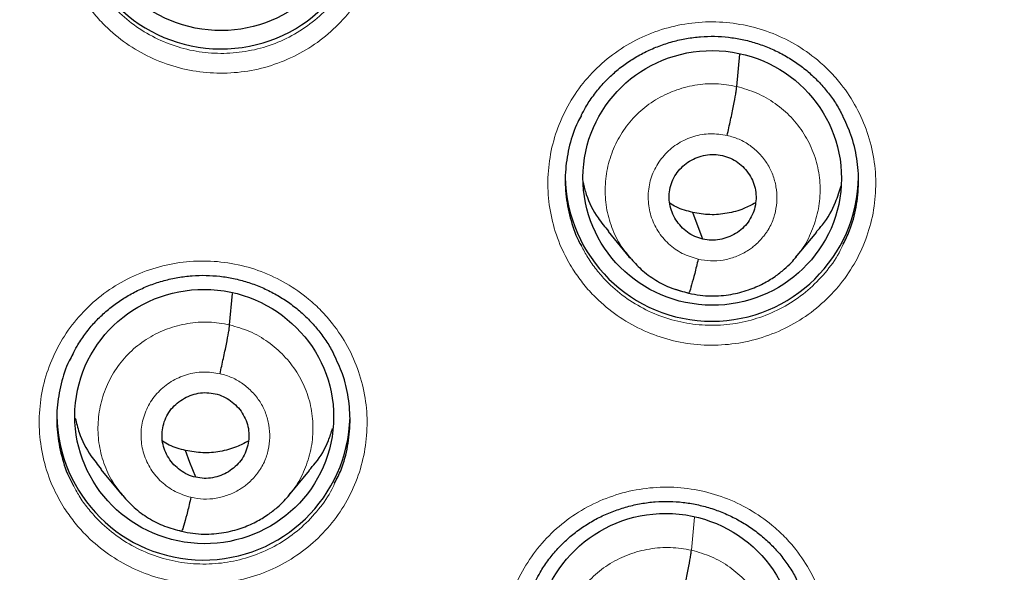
# Model space of a CAD drawing. Header units: millimetres. Extents: x 8 to 2427, y 12 to 2587.
# Tile 124 of 153: x 1083.99 to 1095.4, y 1852.55 to 1858.95. Entities that reach past the tile are written whole.
import ezdxf

# ---------------------------------------------------------------- set-up
doc = ezdxf.new("R2010")
doc.units = ezdxf.units.MM

msp = doc.modelspace()

# ---------------------------------------------------------------- linework, layer by layer
at = {"color": 7, "linetype": 'Continuous', "lineweight": 30}
for p, q in [((1092.303, 1858.176), (1092.337, 1858.55)), ((1090.811, 1856.494), (1091.057, 1856.199)), ((1092.985, 1856.193), (1093.23, 1856.487)), ((1091.049, 1856.208), (1091.065, 1856.192)), ((1091.067, 1856.195), (1091.061, 1856.202)), ((1086.424, 1855.413), (1086.457, 1855.779)), ((1084.931, 1853.737), (1085.177, 1853.441)), ((1087.106, 1853.432), (1087.351, 1853.726)), ((1085.17, 1853.45), (1085.185, 1853.434)), ((1085.187, 1853.436), (1085.181, 1853.444))]:
    msp.add_line(p, q, dxfattribs=at)
at = {"color": 252, "linetype": 'Continuous', "lineweight": 0}
for p, q in [((1091.086, 1856.17), (1091.067, 1856.195)), ((1091.742, 1855.778), (1091.598, 1855.826)), ((1085.207, 1853.412), (1085.187, 1853.436)), ((1091.778, 1852.803), (1091.812, 1853.183)), ((1085.863, 1853.019), (1085.719, 1853.066))]:
    msp.add_line(p, q, dxfattribs=at)
at = {"color": 7, "linetype": 'Continuous', "lineweight": 30, "flags": 128}
for points in [[(1091.909, 1856.407), (1091.843, 1856.581), (1091.792, 1856.717)], [(1086.03, 1853.647), (1085.964, 1853.82), (1085.913, 1853.957)]]:
    msp.add_lwpolyline(points, dxfattribs=at)
at = {"color": 252, "linetype": 'Continuous', "lineweight": 0}
msp.add_arc((1095.245, 1842.664), 25.455, 359.5944, 180.1892, dxfattribs=at)
at = {"color": 7, "linetype": 'Continuous', "lineweight": 30}
for centre, start, end in [((1086.324, 1860.312), 180.8414, 358.5018), ((1092.014, 1857.156), 180.8334, 359.1666), ((1086.12, 1854.388), 180.8422, 358.4186)]:
    msp.add_arc(centre, 1.7, start, end, dxfattribs=at)
for centre, major_axis, ratio in [((1086.317, 1860.3), (1.493, -0.143), 0.983577), ((1092.018, 1857.117), (1.496, -0.083), 0.984989), ((1086.129, 1854.351), (1.492, -0.158), 0.982101), ((1091.481, 1851.757), (1.494, -0.079), 0.983231)]:
    msp.add_ellipse(centre, major_axis=major_axis, ratio=ratio, dxfattribs=at)
at = {"color": 252, "linetype": 'Continuous', "lineweight": 0}
for points, knots in [([(1095.404, 1891.756), (1094.012, 1891.721), (1091.229, 1891.651), (1087.086, 1891.088), (1083.008, 1890.193), (1079.028, 1888.94), (1075.175, 1887.349), (1071.481, 1885.43), (1067.975, 1883.198), (1064.683, 1880.67), (1061.632, 1877.866), (1058.845, 1874.808), (1056.344, 1871.521), (1054.149, 1868.03), (1052.277, 1864.361), (1050.743, 1860.545), (1049.559, 1856.61), (1048.731, 1852.588), (1048.281, 1848.511), (1048.164, 1844.803), (1048.36, 1842.474), (1048.441, 1841.507)], [0, 0, 0, 0, 0.053447, 0.106895, 0.160342, 0.213789, 0.267237, 0.320684, 0.374131, 0.427578, 0.481026, 0.534473, 0.58792, 0.641368, 0.694815, 0.748262, 0.80171, 0.855157, 0.908604, 0.962052, 1, 1, 1, 1]), ([(1084.714, 1859.209), (1084.672, 1859.281), (1084.576, 1859.445), (1084.477, 1859.725), (1084.419, 1860.037), (1084.417, 1860.355), (1084.468, 1860.668), (1084.573, 1860.968), (1084.726, 1861.247), (1084.926, 1861.496), (1085.164, 1861.709), (1085.436, 1861.878), (1085.732, 1862), (1086.045, 1862.071), (1086.366, 1862.09), (1086.686, 1862.055), (1086.995, 1861.968), (1087.285, 1861.83), (1087.516, 1861.67), (1087.691, 1861.507), (1087.849, 1861.328), (1088.003, 1861.094), (1088.131, 1860.803), (1088.207, 1860.494), (1088.231, 1860.177), (1088.199, 1859.861), (1088.115, 1859.555), (1087.979, 1859.267), (1087.797, 1859.006), (1087.572, 1858.78), (1087.312, 1858.593), (1087.024, 1858.453), (1086.716, 1858.361), (1086.397, 1858.324), (1086.076, 1858.338), (1085.762, 1858.406), (1085.463, 1858.525), (1085.189, 1858.692), (1084.979, 1858.874), (1084.823, 1859.05), (1084.75, 1859.156), (1084.714, 1859.209)], [0, 0, 0, 0, 0.021222, 0.048085, 0.074948, 0.10181, 0.128672, 0.155526, 0.18238, 0.209222, 0.236065, 0.262896, 0.289728, 0.316555, 0.343382, 0.370213, 0.397043, 0.423884, 0.450724, 0.46749, 0.484256, 0.511119, 0.537982, 0.564845, 0.591707, 0.618568, 0.645428, 0.672278, 0.699129, 0.725967, 0.752806, 0.779635, 0.806465, 0.833292, 0.860119, 0.886953, 0.913786, 0.94063, 0.967474, 0.983737, 1, 1, 1, 1]), ([(1084.812, 1859.483), (1084.836, 1859.437), (1084.886, 1859.34), (1084.985, 1859.205), (1085.123, 1859.047), (1085.311, 1858.884), (1085.556, 1858.735), (1085.823, 1858.628), (1086.104, 1858.567), (1086.392, 1858.554), (1086.677, 1858.588), (1086.953, 1858.669), (1087.21, 1858.795), (1087.443, 1858.962), (1087.642, 1859.165), (1087.777, 1859.347), (1087.83, 1859.465), (1087.845, 1859.497)], [0, 0, 0, 0, 0.041473, 0.087637, 0.133801, 0.210005, 0.286209, 0.362369, 0.438529, 0.514675, 0.590821, 0.666971, 0.743121, 0.819297, 0.895474, 0.971686, 1, 1, 1, 1]), ([(1090.403, 1856.058), (1090.362, 1856.129), (1090.267, 1856.292), (1090.169, 1856.57), (1090.111, 1856.882), (1090.11, 1857.199), (1090.161, 1857.512), (1090.266, 1857.812), (1090.42, 1858.091), (1090.619, 1858.339), (1090.858, 1858.552), (1091.13, 1858.721), (1091.426, 1858.844), (1091.74, 1858.915), (1092.061, 1858.934), (1092.381, 1858.898), (1092.69, 1858.812), (1092.98, 1858.674), (1093.21, 1858.514), (1093.385, 1858.352), (1093.543, 1858.173), (1093.696, 1857.939), (1093.824, 1857.648), (1093.9, 1857.34), (1093.923, 1857.024), (1093.891, 1856.708), (1093.806, 1856.402), (1093.67, 1856.115), (1093.488, 1855.853), (1093.262, 1855.627), (1093.003, 1855.44), (1092.714, 1855.3), (1092.406, 1855.209), (1092.087, 1855.171), (1091.765, 1855.185), (1091.451, 1855.253), (1091.153, 1855.372), (1090.879, 1855.539), (1090.669, 1855.721), (1090.512, 1855.897), (1090.44, 1856.004), (1090.403, 1856.058)], [0, 0, 0, 0, 0.0209255, 0.047778, 0.0746306, 0.101486, 0.1283414, 0.1551952, 0.1820491, 0.2088976, 0.2357461, 0.2625879, 0.2894297, 0.3162663, 0.3431029, 0.3699381, 0.3967733, 0.4236116, 0.4504499, 0.4672083, 0.4839667, 0.5108212, 0.5376757, 0.5645302, 0.5913846, 0.61824, 0.6450954, 0.6719479, 0.6988004, 0.7256468, 0.7524932, 0.7793331, 0.806173, 0.8330087, 0.8598444, 0.8866801, 0.9135159, 0.9403558, 0.9671958, 0.9835979, 1, 1, 1, 1]), ([(1091.061, 1856.202), (1091.027, 1856.242), (1090.941, 1856.345), (1090.849, 1856.54), (1090.784, 1856.773), (1090.77, 1857.016), (1090.802, 1857.256), (1090.88, 1857.486), (1091, 1857.697), (1091.162, 1857.88), (1091.357, 1858.028), (1091.578, 1858.135), (1091.815, 1858.198), (1092.061, 1858.218), (1092.223, 1858.19), (1092.303, 1858.176)], [0, 0, 0, 0, 0.051262, 0.13034, 0.209351, 0.288321, 0.367395, 0.446468, 0.525436, 0.604446, 0.683524, 0.762612, 0.841728, 0.920811, 1, 1, 1, 1]), ([(1092.303, 1858.176), (1092.382, 1858.154), (1092.54, 1858.109), (1092.752, 1857.984), (1092.938, 1857.825), (1093.088, 1857.632), (1093.197, 1857.415), (1093.261, 1857.18), (1093.276, 1856.939), (1093.244, 1856.698), (1093.164, 1856.47), (1093.077, 1856.302), (1093.006, 1856.224), (1092.989, 1856.205)], [0, 0, 0, 0, 0.097144, 0.194157, 0.291211, 0.388231, 0.485238, 0.582164, 0.679039, 0.776041, 0.873043, 0.969916, 1, 1, 1, 1]), ([(1091.855, 1856.175), (1091.792, 1856.194), (1091.667, 1856.233), (1091.507, 1856.349), (1091.382, 1856.498), (1091.3, 1856.675), (1091.268, 1856.867), (1091.286, 1857.061), (1091.355, 1857.243), (1091.47, 1857.401), (1091.622, 1857.525), (1091.802, 1857.604), (1091.997, 1857.639), (1092.126, 1857.619), (1092.191, 1857.61)], [0, 0, 0, 0, 0.083335, 0.166662, 0.249997, 0.333333, 0.416666, 0.499998, 0.583334, 0.66667, 0.750004, 0.833338, 0.916665, 1, 1, 1, 1]), ([(1092.191, 1857.61), (1092.238, 1857.597), (1092.332, 1857.57), (1092.459, 1857.495), (1092.57, 1857.4), (1092.659, 1857.285), (1092.724, 1857.155), (1092.762, 1857.015), (1092.772, 1856.87), (1092.755, 1856.725), (1092.717, 1856.607), (1092.678, 1856.534), (1092.656, 1856.499), (1092.644, 1856.481), (1092.635, 1856.469), (1092.628, 1856.46), (1092.62, 1856.45), (1092.597, 1856.42), (1092.559, 1856.378), (1092.51, 1856.332), (1092.463, 1856.296), (1092.393, 1856.25), (1092.289, 1856.199), (1092.147, 1856.161), (1091.999, 1856.149), (1091.903, 1856.166), (1091.855, 1856.175)], [0, 0, 0, 0, 0.0625958, 0.1249768, 0.1873353, 0.2496287, 0.3118628, 0.3742664, 0.4368808, 0.4995327, 0.5621765, 0.5972194, 0.6063962, 0.6155694, 0.6247386, 0.625368, 0.6298807, 0.6420232, 0.6733615, 0.7039863, 0.7277091, 0.7498842, 0.8123844, 0.8749, 0.9373713, 1, 1, 1, 1]), ([(1090.502, 1856.328), (1090.525, 1856.283), (1090.575, 1856.187), (1090.673, 1856.053), (1090.811, 1855.894), (1091, 1855.732), (1091.245, 1855.582), (1091.512, 1855.476), (1091.793, 1855.415), (1092.08, 1855.402), (1092.366, 1855.436), (1092.641, 1855.518), (1092.899, 1855.643), (1093.132, 1855.81), (1093.331, 1856.014), (1093.467, 1856.196), (1093.521, 1856.315), (1093.536, 1856.348)], [0, 0, 0, 0, 0.0401954, 0.0867325, 0.1332695, 0.2094228, 0.285576, 0.361711, 0.4378459, 0.5139821, 0.5901183, 0.6662663, 0.7424143, 0.8185817, 0.8947493, 0.9709355, 1, 1, 1, 1]), ([(1084.507, 1853.291), (1084.465, 1853.362), (1084.37, 1853.525), (1084.272, 1853.803), (1084.215, 1854.115), (1084.213, 1854.432), (1084.264, 1854.745), (1084.369, 1855.044), (1084.523, 1855.323), (1084.722, 1855.57), (1084.961, 1855.783), (1085.233, 1855.951), (1085.529, 1856.073), (1085.843, 1856.144), (1086.164, 1856.162), (1086.483, 1856.127), (1086.793, 1856.039), (1087.083, 1855.901), (1087.313, 1855.741), (1087.488, 1855.579), (1087.646, 1855.399), (1087.799, 1855.166), (1087.927, 1854.875), (1088.003, 1854.567), (1088.026, 1854.251), (1087.994, 1853.935), (1087.91, 1853.63), (1087.774, 1853.343), (1087.591, 1853.082), (1087.366, 1852.857), (1087.106, 1852.67), (1086.818, 1852.531), (1086.51, 1852.44), (1086.191, 1852.403), (1085.869, 1852.417), (1085.555, 1852.486), (1085.257, 1852.605), (1084.983, 1852.772), (1084.773, 1852.954), (1084.616, 1853.131), (1084.543, 1853.238), (1084.507, 1853.291)], [0, 0, 0, 0, 0.020951, 0.047806, 0.074662, 0.101514, 0.128366, 0.155213, 0.182059, 0.208899, 0.235739, 0.262574, 0.28941, 0.316246, 0.343081, 0.369922, 0.396762, 0.423608, 0.450455, 0.467227, 0.484, 0.510854, 0.537707, 0.564561, 0.591415, 0.618266, 0.645116, 0.671961, 0.698805, 0.725643, 0.752481, 0.779316, 0.806151, 0.832988, 0.859825, 0.886667, 0.913509, 0.940358, 0.967206, 0.983603, 1, 1, 1, 1]), ([(1085.181, 1853.444), (1085.148, 1853.484), (1085.062, 1853.587), (1084.97, 1853.781), (1084.905, 1854.015), (1084.89, 1854.257), (1084.923, 1854.497), (1085, 1854.726), (1085.121, 1854.937), (1085.283, 1855.12), (1085.478, 1855.267), (1085.699, 1855.374), (1085.936, 1855.436), (1086.182, 1855.456), (1086.344, 1855.428), (1086.424, 1855.413)], [0, 0, 0, 0, 0.0509396, 0.1300445, 0.2090821, 0.2880788, 0.3671799, 0.44628, 0.5252748, 0.6043118, 0.6834166, 0.7625312, 0.8416747, 0.9207848, 1, 1, 1, 1]), ([(1086.424, 1855.413), (1086.503, 1855.391), (1086.66, 1855.346), (1086.873, 1855.221), (1087.058, 1855.061), (1087.209, 1854.869), (1087.318, 1854.651), (1087.382, 1854.417), (1087.397, 1854.175), (1087.365, 1853.935), (1087.285, 1853.707), (1087.198, 1853.54), (1087.127, 1853.462), (1087.11, 1853.444)], [0, 0, 0, 0, 0.097197, 0.194264, 0.291372, 0.388446, 0.485507, 0.582486, 0.679415, 0.776472, 0.873527, 0.970453, 1, 1, 1, 1]), ([(1085.975, 1853.415), (1085.913, 1853.434), (1085.788, 1853.473), (1085.628, 1853.589), (1085.503, 1853.738), (1085.421, 1853.916), (1085.388, 1854.107), (1085.407, 1854.301), (1085.476, 1854.482), (1085.591, 1854.64), (1085.743, 1854.764), (1085.922, 1854.843), (1086.118, 1854.877), (1086.247, 1854.858), (1086.312, 1854.848)], [0, 0, 0, 0, 0.083337, 0.166672, 0.250006, 0.33334, 0.41667, 0.500005, 0.583336, 0.666667, 0.750002, 0.833337, 0.916667, 1, 1, 1, 1]), ([(1086.312, 1854.848), (1086.359, 1854.835), (1086.453, 1854.808), (1086.58, 1854.733), (1086.69, 1854.637), (1086.78, 1854.523), (1086.845, 1854.393), (1086.883, 1854.252), (1086.893, 1854.107), (1086.876, 1853.963), (1086.838, 1853.845), (1086.799, 1853.772), (1086.776, 1853.737), (1086.764, 1853.719), (1086.755, 1853.707), (1086.743, 1853.69), (1086.72, 1853.66), (1086.679, 1853.615), (1086.63, 1853.57), (1086.583, 1853.534), (1086.513, 1853.488), (1086.41, 1853.438), (1086.268, 1853.4), (1086.12, 1853.388), (1086.024, 1853.406), (1085.975, 1853.415)], [0, 0, 0, 0, 0.062595, 0.124975, 0.187334, 0.249627, 0.311861, 0.374265, 0.436879, 0.49953, 0.562172, 0.597214, 0.606391, 0.615564, 0.624734, 0.626526, 0.642236, 0.673451, 0.70472, 0.728628, 0.749879, 0.81238, 0.874898, 0.937372, 1, 1, 1, 1]), ([(1084.607, 1853.562), (1084.63, 1853.518), (1084.68, 1853.422), (1084.778, 1853.287), (1084.917, 1853.129), (1085.105, 1852.966), (1085.35, 1852.816), (1085.617, 1852.71), (1085.898, 1852.648), (1086.186, 1852.635), (1086.471, 1852.668), (1086.747, 1852.75), (1087.005, 1852.874), (1087.238, 1853.041), (1087.437, 1853.244), (1087.573, 1853.426), (1087.626, 1853.544), (1087.641, 1853.577)], [0, 0, 0, 0, 0.040379, 0.086899, 0.13342, 0.209597, 0.285774, 0.361925, 0.438076, 0.514213, 0.59035, 0.666482, 0.742614, 0.818753, 0.894893, 0.97105, 1, 1, 1, 1]), ([(1089.875, 1850.672), (1089.834, 1850.742), (1089.74, 1850.904), (1089.642, 1851.181), (1089.585, 1851.492), (1089.583, 1851.809), (1089.634, 1852.122), (1089.739, 1852.421), (1089.893, 1852.699), (1090.092, 1852.947), (1090.331, 1853.16), (1090.603, 1853.329), (1090.899, 1853.451), (1091.213, 1853.522), (1091.534, 1853.541), (1091.853, 1853.506), (1092.163, 1853.419), (1092.453, 1853.282), (1092.683, 1853.122), (1092.859, 1852.96), (1093.016, 1852.781), (1093.169, 1852.549), (1093.298, 1852.258), (1093.373, 1851.95), (1093.396, 1851.634), (1093.364, 1851.319), (1093.28, 1851.014), (1093.144, 1850.727), (1092.962, 1850.466), (1092.737, 1850.24), (1092.477, 1850.054), (1092.188, 1849.914), (1091.88, 1849.822), (1091.561, 1849.784), (1091.24, 1849.799), (1090.925, 1849.867), (1090.627, 1849.985), (1090.353, 1850.151), (1090.142, 1850.334), (1089.985, 1850.511), (1089.912, 1850.618), (1089.875, 1850.672)], [0, 0, 0, 0, 0.0206895, 0.0475387, 0.074388, 0.1012375, 0.128087, 0.1549349, 0.1817828, 0.208628, 0.2354731, 0.2623155, 0.289158, 0.315999, 0.34284, 0.3696815, 0.3965229, 0.4233665, 0.4502101, 0.4669753, 0.4837406, 0.5105901, 0.5374396, 0.5642891, 0.5911386, 0.6179878, 0.644837, 0.6716841, 0.6985312, 0.7253754, 0.7522197, 0.7790615, 0.8059033, 0.8327442, 0.8595852, 0.8864272, 0.9132691, 0.9401136, 0.966958, 0.983479, 1, 1, 1, 1]), ([(1090.573, 1850.787), (1090.527, 1850.842), (1090.428, 1850.959), (1090.328, 1851.171), (1090.264, 1851.404), (1090.246, 1851.646), (1090.275, 1851.885), (1090.354, 1852.114), (1090.476, 1852.323), (1090.637, 1852.506), (1090.831, 1852.653), (1091.052, 1852.76), (1091.29, 1852.822), (1091.536, 1852.843), (1091.697, 1852.816), (1091.778, 1852.803)], [0, 0, 0, 0, 0.069063, 0.146622, 0.224336, 0.301976, 0.379381, 0.456758, 0.534282, 0.611823, 0.689283, 0.76686, 0.844599, 0.922328, 1, 1, 1, 1]), ([(1091.778, 1852.803), (1091.856, 1852.78), (1092.013, 1852.734), (1092.225, 1852.61), (1092.41, 1852.451), (1092.56, 1852.259), (1092.666, 1852.041), (1092.73, 1851.807), (1092.748, 1851.566), (1092.719, 1851.325), (1092.638, 1851.099), (1092.55, 1850.933), (1092.478, 1850.855), (1092.462, 1850.837)], [0, 0, 0, 0, 0.097166, 0.19431, 0.291345, 0.388219, 0.485229, 0.582433, 0.679544, 0.776362, 0.873144, 0.97011, 1, 1, 1, 1])]:
    msp.add_open_spline(points, degree=3, knots=knots, dxfattribs=at)
at = {"color": 7, "linetype": 'Continuous', "lineweight": 30}
for points, knots in [([(1095.404, 1891.769), (1095.183, 1891.77), (1094.478, 1891.774), (1093.301, 1891.732), (1091.885, 1891.648), (1090.503, 1891.521), (1089.155, 1891.36), (1087.843, 1891.165), (1086.567, 1890.94), (1085.309, 1890.684), (1084.071, 1890.399), (1082.855, 1890.085), (1081.68, 1889.75), (1080.547, 1889.397), (1079.456, 1889.029), (1078.316, 1888.614), (1077.137, 1888.15), (1075.927, 1887.636), (1074.782, 1887.113), (1073.702, 1886.585), (1072.683, 1886.056), (1071.743, 1885.538), (1070.877, 1885.036), (1070.08, 1884.552), (1069.334, 1884.078), (1068.636, 1883.616), (1067.813, 1883.05), (1066.874, 1882.371), (1065.829, 1881.568), (1064.845, 1880.767), (1063.922, 1879.972), (1063.055, 1879.188), (1062.244, 1878.415), (1061.536, 1877.709), (1060.922, 1877.071), (1060.392, 1876.501), (1059.884, 1875.936), (1059.382, 1875.361), (1058.876, 1874.76), (1058.361, 1874.125), (1057.817, 1873.43), (1057.246, 1872.669), (1056.65, 1871.838), (1056.051, 1870.962), (1055.45, 1870.038), (1054.851, 1869.067), (1054.256, 1868.046), (1053.667, 1866.976), (1053.079, 1865.836), (1052.501, 1864.634), (1051.94, 1863.377), (1051.413, 1862.095), (1050.922, 1860.794), (1050.468, 1859.473), (1050.043, 1858.102), (1049.652, 1856.683), (1049.299, 1855.215), (1048.995, 1853.73), (1048.774, 1852.417), (1048.615, 1851.282), (1048.503, 1850.328), (1048.411, 1849.369), (1048.341, 1848.412), (1048.292, 1847.475), (1048.262, 1846.576), (1048.25, 1845.729), (1048.253, 1844.937), (1048.267, 1844.198), (1048.291, 1843.517), (1048.321, 1842.894), (1048.357, 1842.326), (1048.394, 1841.811), (1048.423, 1841.485), (1048.437, 1841.331)], [0, 0, 0, 0, 0.008492, 0.027008, 0.045137, 0.062878, 0.08023, 0.097189, 0.113755, 0.129924, 0.146436, 0.162509, 0.178141, 0.193331, 0.208078, 0.222382, 0.239946, 0.256795, 0.272934, 0.288366, 0.303095, 0.317125, 0.329716, 0.341695, 0.353066, 0.363834, 0.374004, 0.391629, 0.408607, 0.424945, 0.440648, 0.45572, 0.470164, 0.483982, 0.494401, 0.504435, 0.514087, 0.523821, 0.533963, 0.544516, 0.555481, 0.568181, 0.581396, 0.59513, 0.609384, 0.62416, 0.639461, 0.655287, 0.671639, 0.689316, 0.707214, 0.725198, 0.743263, 0.761405, 0.77962, 0.799171, 0.818799, 0.838501, 0.858276, 0.870742, 0.883236, 0.895758, 0.908306, 0.920692, 0.932393, 0.94338, 0.953654, 0.963217, 0.97207, 0.980075, 0.987398, 0.994039, 1, 1, 1, 1]), ([(1050.769, 1850.75), (1050.771, 1850.763), (1050.817, 1851.05), (1050.922, 1851.607), (1051.083, 1852.42), (1051.261, 1853.23), (1051.455, 1854.036), (1051.664, 1854.839), (1051.888, 1855.638), (1052.127, 1856.432), (1052.381, 1857.222), (1052.65, 1858.007), (1052.934, 1858.788), (1053.233, 1859.562), (1053.546, 1860.332), (1053.874, 1861.095), (1054.217, 1861.852), (1054.574, 1862.603), (1054.945, 1863.347), (1055.33, 1864.084), (1055.729, 1864.814), (1056.142, 1865.537), (1056.568, 1866.252), (1057.008, 1866.959), (1057.462, 1867.658), (1057.928, 1868.348), (1058.408, 1869.03), (1058.901, 1869.703), (1059.406, 1870.366), (1059.924, 1871.021), (1060.454, 1871.665), (1060.996, 1872.3), (1061.55, 1872.925), (1062.116, 1873.54), (1062.694, 1874.144), (1063.283, 1874.737), (1063.883, 1875.32), (1064.494, 1875.891), (1065.116, 1876.452), (1065.748, 1877), (1066.391, 1877.537), (1067.044, 1878.063), (1067.706, 1878.576), (1068.379, 1879.077), (1069.06, 1879.565), (1069.751, 1880.041), (1070.451, 1880.504), (1071.16, 1880.955), (1071.877, 1881.392), (1072.602, 1881.816), (1073.335, 1882.227), (1074.075, 1882.624), (1074.824, 1883.008), (1075.579, 1883.377), (1076.341, 1883.733), (1077.11, 1884.075), (1077.885, 1884.403), (1078.666, 1884.717), (1079.453, 1885.016), (1080.246, 1885.301), (1081.044, 1885.571), (1081.847, 1885.827), (1082.655, 1886.067), (1083.467, 1886.293), (1084.283, 1886.504), (1085.103, 1886.7), (1085.927, 1886.881), (1086.754, 1887.047), (1087.584, 1887.198), (1088.416, 1887.334), (1089.251, 1887.454), (1090.089, 1887.559), (1090.928, 1887.649), (1091.768, 1887.723), (1092.61, 1887.782), (1093.453, 1887.825), (1094.297, 1887.853), (1094.947, 1887.863), (1095.316, 1887.864), (1095.404, 1887.864)], [0, 0, 0, 0, 0.000668, 0.01394, 0.027211, 0.040483, 0.053754, 0.067025, 0.080296, 0.093568, 0.106839, 0.12011, 0.133381, 0.146652, 0.159923, 0.173194, 0.186465, 0.199736, 0.213006, 0.226277, 0.239548, 0.252818, 0.266089, 0.279359, 0.292629, 0.3059, 0.31917, 0.33244, 0.34571, 0.35898, 0.37225, 0.38552, 0.398789, 0.412059, 0.425329, 0.438598, 0.451868, 0.465137, 0.478406, 0.491675, 0.504944, 0.518214, 0.531483, 0.544751, 0.55802, 0.571289, 0.584558, 0.597826, 0.611095, 0.624363, 0.637632, 0.6509, 0.664168, 0.677437, 0.690705, 0.703973, 0.717241, 0.730509, 0.743777, 0.757045, 0.770313, 0.783581, 0.796849, 0.810116, 0.823384, 0.836652, 0.849919, 0.863187, 0.876455, 0.889722, 0.90299, 0.916257, 0.929525, 0.942792, 0.95606, 0.969327, 0.982595, 0.995862, 1, 1, 1, 1]), ([(1095.404, 1887.864), (1095.551, 1887.863), (1095.98, 1887.862), (1096.69, 1887.848), (1097.533, 1887.817), (1098.376, 1887.771), (1099.218, 1887.708), (1100.058, 1887.631), (1100.897, 1887.538), (1101.734, 1887.43), (1102.568, 1887.306), (1103.401, 1887.168), (1104.23, 1887.014), (1105.056, 1886.844), (1105.879, 1886.66), (1106.698, 1886.461), (1107.514, 1886.247), (1108.325, 1886.018), (1109.132, 1885.774), (1109.934, 1885.515), (1110.73, 1885.242), (1111.522, 1884.954), (1112.308, 1884.652), (1113.088, 1884.335), (1113.862, 1884.004), (1114.629, 1883.659), (1115.39, 1883.3), (1116.144, 1882.928), (1116.89, 1882.541), (1117.629, 1882.141), (1118.361, 1881.727), (1119.084, 1881.301), (1119.799, 1880.861), (1120.506, 1880.407), (1121.204, 1879.942), (1121.893, 1879.463), (1122.572, 1878.972), (1123.243, 1878.468), (1123.903, 1877.953), (1124.554, 1877.425), (1125.194, 1876.885), (1125.825, 1876.334), (1126.444, 1875.772), (1127.053, 1875.198), (1127.651, 1874.613), (1128.237, 1874.017), (1128.813, 1873.411), (1129.376, 1872.794), (1129.928, 1872.167), (1130.467, 1871.53), (1130.995, 1870.883), (1131.51, 1870.227), (1132.013, 1869.561), (1132.502, 1868.887), (1132.979, 1868.203), (1133.443, 1867.511), (1133.894, 1866.81), (1134.331, 1866.102), (1134.755, 1865.385), (1135.165, 1864.661), (1135.561, 1863.929), (1135.943, 1863.191), (1136.311, 1862.445), (1136.665, 1861.693), (1137.004, 1860.935), (1137.329, 1860.17), (1137.64, 1859.4), (1137.935, 1858.624), (1138.216, 1857.842), (1138.482, 1857.056), (1138.733, 1856.265), (1138.969, 1855.47), (1139.19, 1854.67), (1139.396, 1853.867), (1139.586, 1853.059), (1139.76, 1852.249), (1139.908, 1851.504), (1139.99, 1851.028), (1140.025, 1850.824)], [0, 0, 0, 0, 0.006955, 0.020238, 0.033522, 0.046806, 0.060089, 0.073373, 0.086656, 0.09994, 0.113224, 0.126507, 0.139791, 0.153075, 0.166359, 0.179642, 0.192926, 0.20621, 0.219494, 0.232778, 0.246062, 0.259346, 0.27263, 0.285914, 0.299198, 0.312482, 0.325766, 0.33905, 0.352335, 0.365619, 0.378904, 0.392188, 0.405473, 0.418757, 0.432042, 0.445327, 0.458611, 0.471896, 0.485181, 0.498466, 0.511751, 0.525036, 0.538322, 0.551607, 0.564892, 0.578178, 0.591463, 0.604749, 0.618035, 0.63132, 0.644606, 0.657892, 0.671178, 0.684464, 0.69775, 0.711037, 0.724323, 0.737609, 0.750896, 0.764182, 0.777469, 0.790756, 0.804042, 0.817329, 0.830616, 0.843903, 0.85719, 0.870477, 0.883764, 0.897051, 0.910338, 0.923626, 0.936913, 0.9502, 0.963488, 0.976775, 0.990063, 1, 1, 1, 1]), ([(1072.214, 1844.753), (1072.226, 1844.904), (1072.254, 1845.252), (1072.316, 1845.795), (1072.397, 1846.381), (1072.494, 1846.965), (1072.607, 1847.546), (1072.734, 1848.124), (1072.878, 1848.698), (1073.036, 1849.269), (1073.21, 1849.836), (1073.398, 1850.398), (1073.602, 1850.954), (1073.82, 1851.506), (1074.053, 1852.051), (1074.3, 1852.591), (1074.562, 1853.124), (1074.837, 1853.65), (1075.127, 1854.169), (1075.43, 1854.68), (1075.747, 1855.183), (1076.077, 1855.678), (1076.42, 1856.165), (1076.776, 1856.642), (1077.145, 1857.11), (1077.526, 1857.569), (1077.918, 1858.018), (1078.323, 1858.456), (1078.739, 1858.884), (1079.167, 1859.301), (1079.605, 1859.707), (1080.054, 1860.102), (1080.514, 1860.485), (1080.983, 1860.856), (1081.463, 1861.215), (1081.951, 1861.562), (1082.449, 1861.896), (1082.955, 1862.217), (1083.47, 1862.525), (1083.993, 1862.819), (1084.523, 1863.101), (1085.061, 1863.368), (1085.605, 1863.622), (1086.156, 1863.862), (1086.714, 1864.087), (1087.277, 1864.299), (1087.846, 1864.495), (1088.419, 1864.677), (1088.998, 1864.845), (1089.58, 1864.997), (1090.166, 1865.135), (1090.756, 1865.257), (1091.349, 1865.365), (1091.945, 1865.457), (1092.543, 1865.534), (1093.142, 1865.595), (1093.743, 1865.641), (1094.345, 1865.672), (1094.948, 1865.687), (1095.551, 1865.687), (1096.154, 1865.672), (1096.756, 1865.641), (1097.357, 1865.594), (1097.956, 1865.533), (1098.554, 1865.456), (1099.15, 1865.363), (1099.732, 1865.258), (1100.164, 1865.169), (1100.398, 1865.116), (1100.447, 1865.105)], [0, 0, 0, 0, 0.011662, 0.026835, 0.042007, 0.057179, 0.072351, 0.087523, 0.102695, 0.117866, 0.133037, 0.148207, 0.163377, 0.178547, 0.193717, 0.208886, 0.224054, 0.239222, 0.25439, 0.269556, 0.284723, 0.299889, 0.315054, 0.330219, 0.345383, 0.360547, 0.37571, 0.390872, 0.406034, 0.421195, 0.436356, 0.451516, 0.466676, 0.481835, 0.496993, 0.512151, 0.527308, 0.542465, 0.557621, 0.572777, 0.587932, 0.603087, 0.618242, 0.633396, 0.648549, 0.663702, 0.678855, 0.694007, 0.70916, 0.724311, 0.739463, 0.754614, 0.769765, 0.784916, 0.800067, 0.815217, 0.830368, 0.845518, 0.860668, 0.875818, 0.890968, 0.906118, 0.921268, 0.936419, 0.951569, 0.966719, 0.98187, 0.996223, 1, 1, 1, 1]), ([(1090.5, 1857.839), (1090.516, 1857.871), (1090.557, 1857.951), (1090.638, 1858.071), (1090.739, 1858.197), (1090.852, 1858.311), (1090.975, 1858.414), (1091.108, 1858.504), (1091.251, 1858.583), (1091.402, 1858.648), (1091.559, 1858.699), (1091.72, 1858.735), (1091.883, 1858.756), (1092.045, 1858.761), (1092.207, 1858.75), (1092.367, 1858.724), (1092.524, 1858.683), (1092.678, 1858.627), (1092.826, 1858.557), (1092.967, 1858.473), (1093.099, 1858.376), (1093.22, 1858.268), (1093.329, 1858.149), (1093.425, 1858.021), (1093.491, 1857.917), (1093.521, 1857.854), (1093.528, 1857.84)], [0, 0, 0, 0, 0.028848, 0.073083, 0.116837, 0.159927, 0.202615, 0.245737, 0.289378, 0.333379, 0.377549, 0.421644, 0.465468, 0.508902, 0.551823, 0.59483, 0.638237, 0.681963, 0.725886, 0.76985, 0.813682, 0.857273, 0.900503, 0.943566, 0.987042, 1, 1, 1, 1]), ([(1092.191, 1857.61), (1092.198, 1857.639), (1092.211, 1857.698), (1092.237, 1857.817), (1092.267, 1857.958), (1092.288, 1858.073), (1092.3, 1858.143), (1092.302, 1858.165), (1092.303, 1858.176)], [0, 0, 0, 0, 0.124722, 0.249417, 0.499694, 0.750161, 0.875057, 1, 1, 1, 1]), ([(1090.502, 1857.841), (1090.487, 1857.815), (1090.425, 1857.708), (1090.359, 1857.497), (1090.311, 1857.218), (1090.313, 1856.933), (1090.366, 1856.655), (1090.433, 1856.451), (1090.491, 1856.348), (1090.502, 1856.328)], [0, 0, 0, 0, 0.056658, 0.236281, 0.415918, 0.595555, 0.775173, 0.954791, 1, 1, 1, 1]), ([(1093.536, 1856.348), (1093.562, 1856.4), (1093.631, 1856.537), (1093.692, 1856.778), (1093.723, 1857.06), (1093.701, 1857.343), (1093.639, 1857.609), (1093.563, 1857.768), (1093.527, 1857.843)], [0, 0, 0, 0, 0.1126707, 0.2948594, 0.4770483, 0.6592323, 0.8414163, 1, 1, 1, 1]), ([(1091.909, 1856.407), (1091.877, 1856.416), (1091.814, 1856.435), (1091.729, 1856.486), (1091.655, 1856.552), (1091.594, 1856.629), (1091.55, 1856.717), (1091.523, 1856.811), (1091.516, 1856.908), (1091.529, 1857.005), (1091.56, 1857.098), (1091.61, 1857.182), (1091.676, 1857.255), (1091.755, 1857.314), (1091.844, 1857.358), (1091.939, 1857.384), (1092.039, 1857.394), (1092.104, 1857.383), (1092.136, 1857.377)], [0, 0, 0, 0, 0.0626171, 0.1250973, 0.1877564, 0.2504908, 0.3130572, 0.3753489, 0.4376093, 0.500004, 0.5623974, 0.6246549, 0.6869443, 0.7495098, 0.8122444, 0.8749038, 0.9373838, 1, 1, 1, 1]), ([(1092.136, 1857.377), (1092.168, 1857.368), (1092.231, 1857.35), (1092.317, 1857.298), (1092.391, 1857.233), (1092.451, 1857.155), (1092.496, 1857.068), (1092.523, 1856.974), (1092.529, 1856.876), (1092.516, 1856.779), (1092.485, 1856.687), (1092.436, 1856.602), (1092.37, 1856.529), (1092.291, 1856.47), (1092.202, 1856.427), (1092.106, 1856.4), (1092.007, 1856.391), (1091.942, 1856.402), (1091.909, 1856.407)], [0, 0, 0, 0, 0.062617, 0.125097, 0.187756, 0.250491, 0.313057, 0.375349, 0.437609, 0.500004, 0.562397, 0.624655, 0.686944, 0.74951, 0.812244, 0.874904, 0.937384, 1, 1, 1, 1]), ([(1090.521, 1857.063), (1090.532, 1857.017), (1090.568, 1856.872), (1090.667, 1856.678), (1090.774, 1856.549), (1090.816, 1856.499)], [0, 0, 0, 0, 0.222301, 0.694009, 1, 1, 1, 1]), ([(1093.225, 1856.492), (1093.249, 1856.518), (1093.342, 1856.62), (1093.443, 1856.802), (1093.492, 1856.963), (1093.512, 1857.027)], [0, 0, 0, 0, 0.177082, 0.67101, 1, 1, 1, 1]), ([(1091.792, 1856.717), (1091.727, 1856.734), (1091.632, 1856.758), (1091.55, 1856.81), (1091.525, 1856.825)], [0, 0, 0, 0, 0.692114, 1, 1, 1, 1]), ([(1092.52, 1856.828), (1092.475, 1856.804), (1092.372, 1856.749), (1092.192, 1856.702), (1091.99, 1856.682), (1091.858, 1856.705), (1091.792, 1856.717)], [0, 0, 0, 0, 0.2012471, 0.4678138, 0.7336173, 1, 1, 1, 1]), ([(1091.065, 1856.192), (1091.107, 1856.146), (1091.195, 1856.047), (1091.36, 1855.929), (1091.546, 1855.832), (1091.68, 1855.799), (1091.747, 1855.782)], [0, 0, 0, 0, 0.23132, 0.488726, 0.744728, 1, 1, 1, 1]), ([(1091.747, 1855.781), (1091.79, 1855.772), (1091.875, 1855.755), (1092.039, 1855.744), (1092.229, 1855.759), (1092.432, 1855.812), (1092.603, 1855.885), (1092.741, 1855.968), (1092.849, 1856.053), (1092.932, 1856.13), (1092.975, 1856.181), (1092.994, 1856.203)], [0, 0, 0, 0, 0.095714, 0.186666, 0.354988, 0.505931, 0.639462, 0.755536, 0.854233, 0.935657, 1, 1, 1, 1]), ([(1091.855, 1856.175), (1091.841, 1856.118), (1091.814, 1856.003), (1091.778, 1855.872), (1091.755, 1855.796), (1091.75, 1855.791), (1091.749, 1855.789)], [0, 0, 0, 0, 0.292161, 0.58339, 0.873994, 1, 1, 1, 1]), ([(1084.605, 1855.072), (1084.621, 1855.104), (1084.662, 1855.184), (1084.743, 1855.303), (1084.844, 1855.429), (1084.957, 1855.543), (1085.08, 1855.645), (1085.213, 1855.735), (1085.355, 1855.813), (1085.506, 1855.879), (1085.663, 1855.929), (1085.824, 1855.965), (1085.987, 1855.986), (1086.15, 1855.99), (1086.311, 1855.979), (1086.471, 1855.953), (1086.628, 1855.912), (1086.782, 1855.856), (1086.931, 1855.785), (1087.072, 1855.701), (1087.203, 1855.604), (1087.324, 1855.496), (1087.433, 1855.377), (1087.529, 1855.249), (1087.596, 1855.145), (1087.626, 1855.082), (1087.633, 1855.067)], [0, 0, 0, 0, 0.028799, 0.073024, 0.116768, 0.159851, 0.202529, 0.245644, 0.289277, 0.33327, 0.377433, 0.421523, 0.465342, 0.508773, 0.55169, 0.59469, 0.638091, 0.681808, 0.725721, 0.769674, 0.813495, 0.857076, 0.900297, 0.943347, 0.98681, 1, 1, 1, 1]), ([(1086.312, 1854.848), (1086.318, 1854.877), (1086.332, 1854.936), (1086.358, 1855.055), (1086.388, 1855.196), (1086.409, 1855.311), (1086.421, 1855.38), (1086.423, 1855.402), (1086.424, 1855.413)], [0, 0, 0, 0, 0.125044, 0.24983, 0.499843, 0.749972, 0.874867, 1, 1, 1, 1]), ([(1084.607, 1855.074), (1084.592, 1855.048), (1084.53, 1854.941), (1084.465, 1854.731), (1084.416, 1854.452), (1084.418, 1854.168), (1084.471, 1853.89), (1084.538, 1853.686), (1084.596, 1853.583), (1084.607, 1853.562)], [0, 0, 0, 0, 0.056637, 0.236273, 0.415953, 0.595633, 0.775337, 0.95504, 1, 1, 1, 1]), ([(1087.641, 1853.577), (1087.667, 1853.629), (1087.737, 1853.765), (1087.798, 1854.007), (1087.828, 1854.288), (1087.806, 1854.571), (1087.745, 1854.836), (1087.668, 1854.996), (1087.632, 1855.07)], [0, 0, 0, 0, 0.112899, 0.29508, 0.477261, 0.659467, 0.841673, 1, 1, 1, 1]), ([(1086.03, 1853.647), (1085.998, 1853.656), (1085.935, 1853.674), (1085.85, 1853.726), (1085.776, 1853.791), (1085.715, 1853.869), (1085.67, 1853.957), (1085.643, 1854.051), (1085.637, 1854.148), (1085.65, 1854.245), (1085.681, 1854.337), (1085.73, 1854.422), (1085.796, 1854.494), (1085.876, 1854.553), (1085.964, 1854.597), (1086.06, 1854.623), (1086.159, 1854.632), (1086.224, 1854.621), (1086.257, 1854.616)], [0, 0, 0, 0, 0.062617, 0.1251, 0.18776, 0.250495, 0.313061, 0.375351, 0.437611, 0.500005, 0.562398, 0.624654, 0.686941, 0.749506, 0.812241, 0.874902, 0.937384, 1, 1, 1, 1]), ([(1086.257, 1854.616), (1086.289, 1854.606), (1086.352, 1854.588), (1086.437, 1854.536), (1086.511, 1854.471), (1086.572, 1854.393), (1086.617, 1854.306), (1086.644, 1854.212), (1086.65, 1854.114), (1086.637, 1854.018), (1086.606, 1853.925), (1086.557, 1853.841), (1086.491, 1853.768), (1086.411, 1853.709), (1086.322, 1853.666), (1086.227, 1853.639), (1086.128, 1853.63), (1086.062, 1853.641), (1086.03, 1853.647)], [0, 0, 0, 0, 0.062617, 0.1251, 0.18776, 0.250495, 0.313061, 0.375351, 0.437611, 0.500005, 0.562398, 0.624654, 0.686941, 0.749506, 0.812241, 0.874902, 0.937384, 1, 1, 1, 1]), ([(1084.634, 1854.333), (1084.648, 1854.277), (1084.685, 1854.123), (1084.788, 1853.92), (1084.895, 1853.792), (1084.936, 1853.741)], [0, 0, 0, 0, 0.256967, 0.708803, 1, 1, 1, 1]), ([(1087.346, 1853.73), (1087.37, 1853.757), (1087.463, 1853.857), (1087.556, 1854.023), (1087.601, 1854.166), (1087.616, 1854.213)], [0, 0, 0, 0, 0.192308, 0.7342, 1, 1, 1, 1]), ([(1085.913, 1853.957), (1085.847, 1853.974), (1085.753, 1853.999), (1085.671, 1854.05), (1085.646, 1854.066)], [0, 0, 0, 0, 0.691899, 1, 1, 1, 1]), ([(1086.64, 1854.067), (1086.596, 1854.043), (1086.492, 1853.988), (1086.313, 1853.942), (1086.111, 1853.922), (1085.979, 1853.945), (1085.913, 1853.957)], [0, 0, 0, 0, 0.201393, 0.467913, 0.733671, 1, 1, 1, 1]), ([(1085.185, 1853.434), (1085.227, 1853.387), (1085.316, 1853.289), (1085.481, 1853.17), (1085.667, 1853.073), (1085.801, 1853.04), (1085.868, 1853.023)], [0, 0, 0, 0, 0.23124, 0.488634, 0.744665, 1, 1, 1, 1]), ([(1085.868, 1853.022), (1085.911, 1853.013), (1085.996, 1852.995), (1086.16, 1852.984), (1086.35, 1852.999), (1086.553, 1853.051), (1086.724, 1853.124), (1086.862, 1853.207), (1086.971, 1853.291), (1087.053, 1853.369), (1087.096, 1853.42), (1087.116, 1853.442)], [0, 0, 0, 0, 0.095694, 0.186629, 0.354929, 0.505858, 0.639382, 0.755458, 0.85417, 0.93562, 1, 1, 1, 1]), ([(1085.975, 1853.415), (1085.962, 1853.358), (1085.934, 1853.243), (1085.899, 1853.112), (1085.876, 1853.036), (1085.871, 1853.031), (1085.87, 1853.03)], [0, 0, 0, 0, 0.291671, 0.583211, 0.874242, 1, 1, 1, 1]), ([(1089.973, 1852.449), (1089.99, 1852.481), (1090.03, 1852.561), (1090.111, 1852.681), (1090.213, 1852.807), (1090.326, 1852.921), (1090.449, 1853.023), (1090.582, 1853.114), (1090.724, 1853.192), (1090.875, 1853.257), (1091.032, 1853.308), (1091.193, 1853.345), (1091.356, 1853.365), (1091.519, 1853.37), (1091.68, 1853.359), (1091.84, 1853.333), (1091.997, 1853.292), (1092.151, 1853.236), (1092.299, 1853.166), (1092.44, 1853.082), (1092.572, 1852.986), (1092.693, 1852.878), (1092.802, 1852.76), (1092.898, 1852.631), (1092.965, 1852.527), (1092.995, 1852.464), (1093.002, 1852.449)], [0, 0, 0, 0, 0.029094, 0.073302, 0.117029, 0.160094, 0.202754, 0.24585, 0.289463, 0.333434, 0.377575, 0.42164, 0.465435, 0.508841, 0.551734, 0.594712, 0.638089, 0.681782, 0.725672, 0.769603, 0.813401, 0.856959, 0.900157, 0.943188, 0.986632, 1, 1, 1, 1]), ([(1091.665, 1852.237), (1091.672, 1852.267), (1091.685, 1852.326), (1091.712, 1852.444), (1091.741, 1852.585), (1091.763, 1852.7), (1091.774, 1852.77), (1091.776, 1852.792), (1091.778, 1852.803)], [0, 0, 0, 0, 0.124964, 0.24973, 0.49982, 0.750031, 0.874918, 1, 1, 1, 1])]:
    msp.add_open_spline(points, degree=3, knots=knots, dxfattribs=at)

doc.saveas('drawing.dxf')
